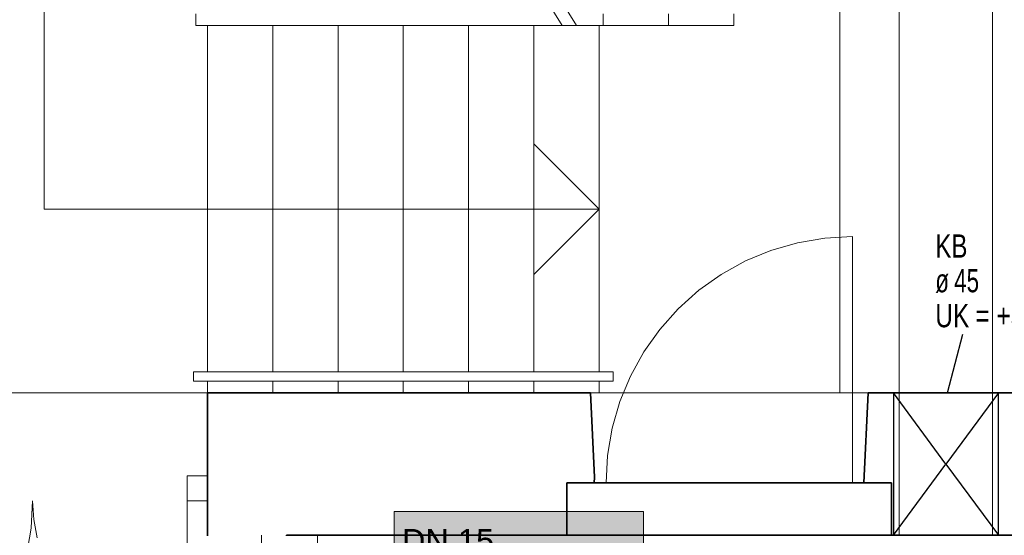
# Model space of a CAD drawing. Extents: x -297 to 573, y -46 to 548.
# Tile 90 of 188: x 13 to 98, y 234 to 278. Entities that reach past the tile are written whole.
import ezdxf
from ezdxf.lldxf.tags import DXFTag

# ---------------------------------------------------------------- set-up
doc = ezdxf.new("R2010")
doc.units = 0
doc.layers.get('0').update_dxf_attribs({"lineweight": 35})
for name, color, linetype, lineweight in [('5_EG-AUSBAU', 7, 'Continuous', 25), ('5_EG-BESTAND', 7, 'Continuous', 25), ('5_EG-DURCHBRÜCHE', 7, 'Continuous', 25), ('5_EG-HLSE', 7, 'Continuous', 25), ('5_EG-NEU', 7, 'Continuous', 25)]:
    doc.layers.add(name, color=color, linetype=linetype, lineweight=lineweight)
doc.layers.add('H_Ruecklauf_Beschriftung_EG', color=5, linetype='Continuous', lineweight=18, true_color=0x0000ff)
doc.styles.get("Standard").update_dxf_attribs({"font": 'arial.ttf'})
tags = doc.linetypes.add('ALL_S14', pattern=[0.002, 0.001, -0.001]).pattern_tags.tags
tags[6:7] = [DXFTag(74, 4), DXFTag(75, 0), DXFTag(340, '0'), DXFTag(46, 1.0), DXFTag(50, 0.0), DXFTag(44, 0.0), DXFTag(45, 0.0)]
tags[4:5] = [DXFTag(74, 4), DXFTag(75, 0), DXFTag(340, '0'), DXFTag(46, 1.0), DXFTag(50, 0.0), DXFTag(44, 0.0), DXFTag(45, 0.0)]
tags = doc.linetypes.add('ALL_S17', pattern=[0.0005, 0, -0.0005]).pattern_tags.tags
tags[6:7] = [DXFTag(74, 4), DXFTag(75, 0), DXFTag(340, '0'), DXFTag(46, 1.0), DXFTag(50, 0.0), DXFTag(44, 0.0), DXFTag(45, 0.0)]
tags[4:5] = [DXFTag(74, 4), DXFTag(75, 0), DXFTag(340, '0'), DXFTag(46, 1.0), DXFTag(50, 0.0), DXFTag(44, 0.0), DXFTag(45, 0.0)]
tags = doc.linetypes.add('PUNKT2_S9', pattern=[0.0005, 0, -0.0005]).pattern_tags.tags
tags[6:7] = [DXFTag(74, 4), DXFTag(75, 0), DXFTag(340, '0'), DXFTag(46, 1.0), DXFTag(50, 0.0), DXFTag(44, 0.0), DXFTag(45, 0.0)]
tags[4:5] = [DXFTag(74, 4), DXFTag(75, 0), DXFTag(340, '0'), DXFTag(46, 1.0), DXFTag(50, 0.0), DXFTag(44, 0.0), DXFTag(45, 0.0)]
tags = doc.linetypes.add('VERDECKT2_S2', pattern=[0.0027, 0.002, -0.0007]).pattern_tags.tags
tags[6:7] = [DXFTag(74, 4), DXFTag(75, 0), DXFTag(340, '0'), DXFTag(46, 1.0), DXFTag(50, 0.0), DXFTag(44, 0.0), DXFTag(45, 0.0)]
tags[4:5] = [DXFTag(74, 4), DXFTag(75, 0), DXFTag(340, '0'), DXFTag(46, 1.0), DXFTag(50, 0.0), DXFTag(44, 0.0), DXFTag(45, 0.0)]

# ---------------------------------------------------------------- blocks, each defined once
blk = doc.blocks.new('Referenz-A07ALD4Q1N', base_point=(-101.907, -12.836))
at = {"layer": '5_EG-AUSBAU', "color": 0, "lineweight": 13}
for p, q in [((28.468, 278.743), (28.468, 277.743)), ((59.906, 277.743), (28.468, 277.743)), ((61.123, 277.743), (74.618, 277.743)), ((28.268, 248.022), (64.268, 248.022)), ((28.268, 248.022), (28.268, 247.222)), ((64.268, 248.022), (64.268, 247.222)), ((28.268, 247.222), (64.268, 247.222))]:
    blk.add_line(p, q, dxfattribs=at)
at = {"layer": '5_EG-BESTAND', "color": 0, "lineweight": 13}
for p, q in [((41.983, 306.743), (59.906, 277.743)), ((43.2, 306.743), (61.123, 277.743)), ((15.468, 291.346), (15.468, 261.983)), ((63.418, 277.743), (63.418, 278.743)), ((69.018, 277.743), (69.018, 278.743)), ((74.618, 277.743), (74.618, 278.743)), ((29.468, 277.743), (74.618, 277.743)), ((29.468, 248.022), (29.468, 277.743)), ((35.067, 248.022), (35.067, 277.743)), ((40.668, 248.022), (40.668, 277.743)), ((46.268, 248.022), (46.268, 277.743)), ((51.867, 248.022), (51.867, 277.743)), ((57.468, 248.022), (57.468, 277.743)), ((63.067, 277.743), (63.418, 277.743)), ((63.067, 248.022), (63.067, 277.743)), ((63.067, 261.983), (57.468, 267.583)), ((15.468, 261.983), (63.067, 261.983)), ((63.067, 261.983), (57.468, 256.383)), ((29.468, 246.222), (29.468, 247.222)), ((35.067, 246.222), (35.067, 247.222)), ((40.668, 246.222), (40.668, 247.222)), ((46.268, 246.222), (46.268, 247.222)), ((51.867, 246.222), (51.867, 247.222)), ((57.468, 246.222), (57.468, 247.222)), ((63.067, 246.222), (63.067, 247.222)), ((62.335, 246.222), (63.067, 246.222))]:
    blk.add_line(p, q, dxfattribs=at)
at = {"layer": '5_EG-BESTAND', "color": 0, "linetype": 'PUNKT2_S9', "lineweight": 13, "ltscale": 0.13}
for p, q in [((29.477, 246.222), (-8.271, 246.222)), ((62.345, 246.222), (86.153, 246.222))]:
    blk.add_line(p, q, dxfattribs=at)
at = {"layer": '5_EG-BESTAND', "color": 0, "lineweight": 35}
for p, q in [((29.468, 246.222), (29.468, 233.959)), ((29.468, 246.222), (62.335, 246.222)), ((62.335, 246.222), (62.669, 238.996)), ((86.133, 246.222), (85.777, 238.506)), ((124.699, 246.222), (86.133, 246.222)), ((60.294, 238.496), (60.294, 234.012)), ((62.649, 238.496), (60.294, 238.496)), ((62.669, 238.996), (62.649, 238.496)), ((62.649, 238.496), (85.777, 238.506)), ((85.777, 238.506), (88.133, 238.506)), ((88.133, 238.506), (88.133, 234.014)), ((40.735, 234.018), (36.255, 234.018)), ((36.255, 234.018), (36.255, 233.968)), ((58.826, 234.014), (40.735, 234.023)), ((60.294, 234.012), (58.826, 234.012)), ((60.294, 234.012), (88.133, 234.014)), ((88.133, 234.014), (88.226, 234.014)), ((88.226, 234.014), (106.269, 234.023))]:
    blk.add_line(p, q, dxfattribs=at)
at = {"layer": '5_EG-BESTAND', "color": 0, "linetype": 'ALL_S14', "lineweight": 13, "ltscale": 0.13}
for p, q in [((34.102, 234.018), (34.102, 38.397)), ((38.902, 234.018), (38.902, 38.336))]:
    blk.add_line(p, q, dxfattribs=at)
at = {"layer": '5_EG-DURCHBRÜCHE', "color": 0, "lineweight": -2}
blk.add_line((94.25, 251.218), (92.919, 246.201), dxfattribs=at)
at = {"layer": '5_EG-DURCHBRÜCHE', "color": 0, "linetype": 'VERDECKT2_S2', "lineweight": -2, "ltscale": 0.25}
for p, q in [((92.815, 240.12), (88.315, 246.222)), ((88.315, 246.222), (88.315, 234.018)), ((97.315, 246.222), (92.815, 240.12)), ((97.315, 234.018), (97.315, 246.222)), ((88.315, 234.018), (92.815, 240.12)), ((92.815, 240.12), (97.315, 234.018))]:
    blk.add_line(p, q, dxfattribs=at)
at = {"layer": '5_EG-HLSE', "color": 0, "linetype": 'ALL_S14', "lineweight": 13, "ltscale": 0.13}
for p, q in [((88.815, 286.021), (88.815, 234.014)), ((96.815, 282.707), (96.815, 234.017))]:
    blk.add_line(p, q, dxfattribs=at)
at = {"layer": '5_EG-NEU', "color": 0, "linetype": 'ALL_S17', "lineweight": 13, "ltscale": 0.13}
blk.add_line((83.7, 306.769), (83.7, 246.222), dxfattribs=at)
at = {"layer": '5_EG-NEU', "color": 0, "linetype": 'VERDECKT2_S2', "lineweight": 18, "ltscale": 0.18}
for p, q in [((82.421, 259.501), (80.084, 259.104)), ((84.787, 259.634), (82.421, 259.501)), ((84.787, 238.506), (84.787, 259.634)), ((80.084, 259.104), (77.807, 258.447)), ((77.807, 258.447), (75.617, 257.54)), ((75.617, 257.54), (73.543, 256.393)), ((73.543, 256.393), (71.611, 255.022)), ((71.611, 255.022), (69.844, 253.442)), ((69.844, 253.442), (68.265, 251.674)), ((68.265, 251.674), (66.894, 249.741)), ((66.894, 249.741), (65.748, 247.666)), ((65.748, 247.666), (64.842, 245.476)), ((64.842, 245.476), (64.187, 243.199)), ((64.187, 243.199), (63.791, 240.862)), ((63.791, 240.862), (63.659, 238.496)), ((14.471, 236.959), (14.567, 235.362)), ((27.716, 236.959), (27.716, 223.714)), ((14.567, 235.362), (14.856, 233.789))]:
    blk.add_line(p, q, dxfattribs=at)
at = {"layer": '5_EG-NEU', "color": 0, "lineweight": 13}
for p, q in [((27.716, 236.959), (27.716, 239.111)), ((27.716, 239.111), (29.468, 239.111)), ((27.716, 236.959), (27.716, 239.111)), ((29.468, 239.111), (29.468, 236.959)), ((14.339, 234.607), (14.471, 236.959)), ((29.468, 236.959), (27.716, 236.959)), ((13.944, 232.286), (14.339, 234.607))]:
    blk.add_line(p, q, dxfattribs=at)
at = {"layer": '5_EG-DURCHBRÜCHE', "color": 0, "lineweight": 18, "char_height": 2, "attachment_point": 1}
for s, insert in [('{\\W0.74;\\fArial;KB}', (91.902, 259.822)), ('{\\W0.69;\\fArial;45}', (93.515, 256.854)), ('{\\W0.69;\\fArial;ø}', (91.902, 256.854)), ('{\\W0.75;\\fArial;UK}', (91.902, 253.854)), ('{\\W0.75;\\fArial;+3.24}', (97.148, 253.854)), ('{\\W0.75;\\fArial;=}', (95.343, 253.854))]:
    blk.add_mtext(s, dxfattribs=dict(at, insert=insert))
blk = doc.blocks.new('Bauteilbeschriftung-A07ALDCG1N', base_point=(45.475, 206.166))
at = {"color": 0, "lineweight": -2}
for p, q in [((45.475, 236.045), (66.877, 236.045)), ((45.475, 216.045), (45.475, 236.045)), ((66.877, 236.045), (66.877, 216.045)), ((45.475, 231.045), (66.877, 231.045)), ((45.475, 226.045), (66.877, 226.045)), ((45.475, 221.045), (66.877, 221.045)), ((66.877, 216.045), (45.475, 216.045))]:
    blk.add_line(p, q, dxfattribs=at)
at = {"color": 0, "linetype": 'ByBlock', "lineweight": -2, "ltscale": 0.18}
blk.add_line((56.176, 216.045), (56.176, 206.166), dxfattribs=at)
at = {"color": 7, "linetype": 'ByBlock', "lineweight": -2, "ltscale": 0.18, "true_color": 0xffffff}
for points in [[(45.475, 216.045), (66.877, 216.045), (45.475, 236.045)], [(66.877, 216.045), (45.475, 236.045), (66.877, 236.045)]]:
    blk.add_solid(points, dxfattribs=at)
at = {"color": 0, "linetype": 'ByBlock', "lineweight": -2, "ltscale": 0.18, "char_height": 2, "attachment_point": 1}
for s, insert in [('{\\fArial;DN 15}', (46.142, 234.545)), ('{\\fArial;Am FFB}', (46.142, 229.545)), ('{\\fArial;ṁ = 246.08 kg/h}', (46.142, 224.545)), ('{\\fArial;Temponox }', (46.142, 219.545))]:
    blk.add_mtext(s, dxfattribs=dict(at, insert=insert))

msp = doc.modelspace()

# ---------------------------------------------------------------- block references
at = {"color": 251, "lineweight": 25, "ltscale": 0.25, "true_color": 0x585858}
msp.add_blockref('Referenz-A07ALD4Q1N', (-101.907, -12.836), dxfattribs=at)
at = {"layer": 'H_Ruecklauf_Beschriftung_EG', "ltscale": 0.18}
msp.add_blockref('Bauteilbeschriftung-A07ALDCG1N', (45.475, 206.166), dxfattribs=at)

doc.saveas('drawing.dxf')
